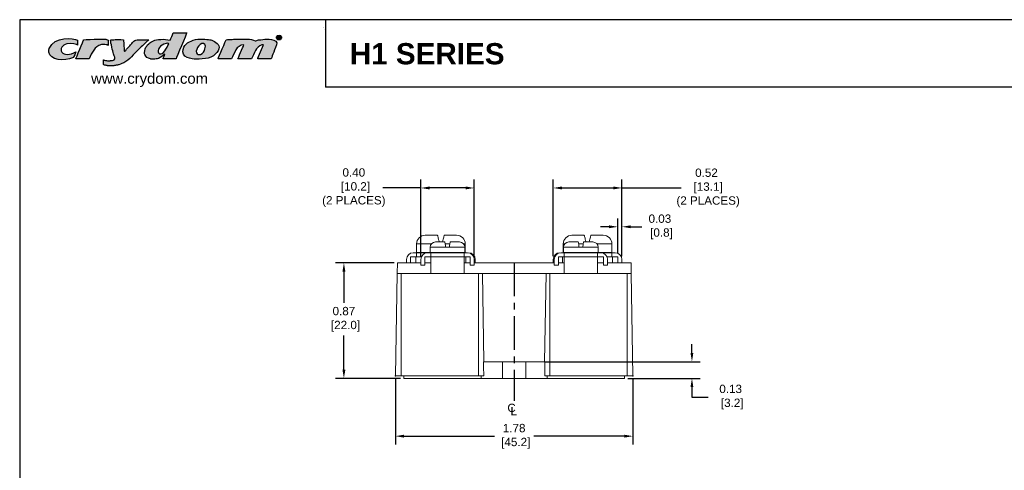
# Model space of a CAD drawing. Header units: inches. Extents: x -0.9 to 21.5, y 0.3 to 17.4.
# Tile 2 of 3: x -0.9 to 13.8, y 10.6 to 17.4. Entities that reach past the tile are written whole.
import ezdxf

# ---------------------------------------------------------------- set-up
doc = ezdxf.new("R2010")
doc.units = ezdxf.units.IN
doc.header["$MEASUREMENT"] = 0
doc.header["$PDSIZE"] = -1
doc.linetypes.add('CENTERX2', pattern=[0.8, 0.5, -0.1, 0.1, -0.1])
doc.layers.add('Layer 1', color=7, linetype='Continuous')
doc.layers.add('LAYER_1', color=179, linetype='Continuous')
doc.styles.get("Standard").update_dxf_attribs({"font": 'arial.ttf'})
doc.dimstyles.get("Standard").update_dxf_attribs({"dimtxt": 0.18, "dimasz": 0.18, "dimexe": 0.18, "dimexo": 0.0625, "dimgap": 0.09, "dimtad": 0, "dimtih": 1, "dimtoh": 1, "dimdec": 4, "dimzin": 0, "dimdsep": 46, "dimtxsty": 'Standard', "dimcen": 0.09, "dimadec": 0, "dimazin": 0, "dimtfac": 1, "dimtdec": 4, "dimtofl": 0, "dimtmove": 0, "dimatfit": 3, "dimfxl": 0, "dimtolj": 1, "dimtzin": 0, "dimarcsym": 0})

# ---------------------------------------------------------------- blocks, each defined once
blk = doc.blocks.new('*D16')
at = {"color": 0, "lineweight": -2}
for p, q in [((4.702, 11.97), (4.702, 10.993)), ((8.264, 11.97), (8.264, 10.993)), ((4.832, 11.118), (6.185, 11.118)), ((8.134, 11.118), (6.779, 11.118))]:
    blk.add_line(p, q, dxfattribs=at)
at = {"color": 0}
for points in [[(4.832, 11.14), (4.832, 11.096), (4.702, 11.118)], [(8.134, 11.14), (8.134, 11.096), (8.264, 11.118)]]:
    blk.add_solid(points, dxfattribs=at)
at = {"layer": 'Defpoints', "color": 0}
for p in [(4.702, 12.02), (8.264, 12.02), (8.264, 11.118)]:
    blk.add_point(p, dxfattribs=at)
at = {"color": 0, "insert": (6.482, 11.302), "char_height": 0.125, "attachment_point": 2}
blk.add_mtext('\\A1;1.78\\P [45.2]', dxfattribs=at)
blk = doc.blocks.new('*D17')
at = {"color": 0, "lineweight": -2}
for p, q in [((4.682, 13.714), (3.804, 13.714)), ((3.929, 13.584), (3.929, 13.115)), ((3.929, 12.114), (3.929, 12.626)), ((4.779, 11.984), (3.804, 11.984))]:
    blk.add_line(p, q, dxfattribs=at)
at = {"color": 0}
for points in [[(3.907, 13.584), (3.951, 13.584), (3.929, 13.714)], [(3.907, 12.114), (3.951, 12.114), (3.929, 11.984)]]:
    blk.add_solid(points, dxfattribs=at)
at = {"layer": 'Defpoints', "color": 0}
for p in [(4.732, 13.714), (3.929, 11.984), (4.829, 11.984)]:
    blk.add_point(p, dxfattribs=at)
at = {"color": 0, "insert": (3.929, 13.055), "char_height": 0.125, "attachment_point": 2}
blk.add_mtext('\\A1;0.87\\P [22.0]', dxfattribs=at)
blk = doc.blocks.new('SW_SYMBOL_MOD_CL')
at = {"color": 0, "char_height": 30.5, "attachment_point": 5}
for s, insert in [('C', (15.7, 23.6)), ('L', (23.6, 11.8))]:
    blk.add_mtext(s, dxfattribs=dict(at, insert=insert))
blk = doc.blocks.new('block 4')
at = {"layer": 'Layer 1', "color": 7, "lineweight": 25}
blk.add_lwpolyline([(0.1875, -8.3125), (10.8125, -8.3125), (10.8125, -0.1875), (0.1875, -0.1875), (0.1875, -8.3125)], dxfattribs=at)
blk = doc.blocks.new('block 5')
at = {"layer": 'Layer 1', "color": 7, "lineweight": 25}
blk.add_lwpolyline([(10.8125, -0.6671), (2.3666, -0.6671)], dxfattribs=at)
blk = doc.blocks.new('block 11')
at = {"layer": 'Layer 1', "color": 7, "lineweight": 25}
blk.add_lwpolyline([(2.3666, -0.1935), (2.3666, -0.6671)], dxfattribs=at)
blk = doc.blocks.new('block 3')
at = {"layer": 'Layer 1'}
for name in ['block 4', 'block 11', 'block 5']:
    blk.add_blockref(name, (0, 0), dxfattribs=at)
blk = doc.blocks.new('block 12')
at = {"layer": 'Layer 1', "color": 7, "insert": (2.5391, -0.5074), "char_height": 0.151111, "attachment_point": 7}
blk.add_mtext('{\\fArial|b1|i0|c0|p34;H1 SERIES}', dxfattribs=at)
blk = doc.blocks.new('block 14')
at = {"layer": 'Layer 1', "color": 7, "insert": (0.6962, -0.6666), "char_height": 0.075556, "attachment_point": 7}
blk.add_mtext('\\fArial|b0|i0|c0|p34;\\W1;www.crydom.com', dxfattribs=at)

msp = doc.modelspace()

# ---------------------------------------------------------------- hatches: boundary and pattern name
at = {"layer": 'LAYER_1'}
h = msp.add_hatch(color=1, dxfattribs=at)
edge = h.paths.add_edge_path(flags=0)
edge.add_spline(control_points=[(1.072, 17.043), (1.12, 17.066), (1.241, 17.073), (1.322, 17.052)], knot_values=[10, 10, 10, 10, 11, 11, 11, 11], weights=[1, 1, 1, 1], degree=3, periodic=0)
edge.add_spline(control_points=[(1.322, 17.052), (1.343, 17.083), (1.353, 17.125), (1.369, 17.161)], knot_values=[11, 11, 11, 11, 12, 12, 12, 12], weights=[1, 1, 1, 1], degree=3, periodic=0)
edge.add_spline(control_points=[(1.369, 17.161), (1.437, 17.161), (1.505, 17.161), (1.573, 17.161)], knot_values=[0, 0, 0, 0, 1, 1, 1, 1], weights=[1, 1, 1, 1], degree=3, periodic=0)
edge.add_spline(control_points=[(1.573, 17.161), (1.57, 17.147), (1.418, 16.79), (1.412, 16.772)], knot_values=[1, 1, 1, 1, 2, 2, 2, 2], weights=[1, 1, 1, 1], degree=3, periodic=0)
edge.add_spline(control_points=[(1.412, 16.772), (1.347, 16.772), (1.282, 16.772), (1.217, 16.772)], knot_values=[2, 2, 2, 2, 3, 3, 3, 3], weights=[1, 1, 1, 1], degree=3, periodic=0)
edge.add_spline(control_points=[(1.217, 16.772), (1.218, 16.781), (1.239, 16.824), (1.243, 16.841)], knot_values=[3, 3, 3, 3, 4, 4, 4, 4], weights=[1, 1, 1, 1], degree=3, periodic=0)
edge.add_spline(control_points=[(1.243, 16.841), (1.218, 16.823), (1.185, 16.793), (1.148, 16.779)], knot_values=[4, 4, 4, 4, 5, 5, 5, 5], weights=[1, 1, 1, 1], degree=3, periodic=0)
edge.add_spline(control_points=[(1.148, 16.779), (1.144, 16.779), (1.123, 16.769), (1.096, 16.767)], knot_values=[5, 5, 5, 5, 6, 6, 6, 6], weights=[1, 1, 1, 1], degree=3, periodic=0)
edge.add_spline(control_points=[(1.096, 16.767), (1.07, 16.765), (1.028, 16.77), (1.027, 16.77)], knot_values=[6, 6, 6, 6, 7, 7, 7, 7], weights=[1, 1, 1, 1], degree=3, periodic=0)
edge.add_spline(control_points=[(1.027, 16.77), (0.988, 16.78), (0.958, 16.8), (0.944, 16.836)], knot_values=[7, 7, 7, 7, 8, 8, 8, 8], weights=[1, 1, 1, 1], degree=3, periodic=0)
edge.add_spline(control_points=[(0.944, 16.836), (0.94, 16.848), (0.936, 16.881), (0.949, 16.924)], knot_values=[8, 8, 8, 8, 9, 9, 9, 9], weights=[1, 1, 1, 1], degree=3, periodic=0)
edge.add_spline(control_points=[(0.949, 16.924), (0.973, 16.98), (1.025, 17.02), (1.072, 17.043)], knot_values=[9, 9, 9, 9, 10, 10, 10, 10], weights=[1, 1, 1, 1], degree=3, periodic=0)
edge = h.paths.add_edge_path(flags=0)
edge.add_spline(control_points=[(1.303, 16.998), (1.3, 17), (1.284, 17.016), (1.227, 16.993)], knot_values=[0, 0, 0, 0, 1, 1, 1, 1], weights=[1, 1, 1, 1], degree=3, periodic=0)
edge.add_spline(control_points=[(1.227, 16.993), (1.155, 16.962), (1.114, 16.871), (1.165, 16.848)], knot_values=[1, 1, 1, 1, 2, 2, 2, 2], weights=[1, 1, 1, 1], degree=3, periodic=0)
edge.add_spline(control_points=[(1.165, 16.848), (1.216, 16.825), (1.275, 16.934), (1.303, 16.998)], knot_values=[2, 2, 2, 2, 3, 3, 3, 3], weights=[1, 1, 1, 1], degree=3, periodic=0)
h = msp.add_hatch(color=1, dxfattribs=at)
edge = h.paths.add_edge_path(flags=0)
edge.add_spline(control_points=[(-0.496, 16.874), (-0.499, 16.901), (-0.489, 16.926), (-0.489, 16.926)], knot_values=[6, 6, 6, 6, 7, 7, 7, 7], weights=[1, 1, 1, 1], degree=3, periodic=0)
edge.add_spline(control_points=[(-0.489, 16.926), (-0.41, 17.12), (-0.128, 17.078), (-0.064, 17.052)], knot_values=[7, 7, 7, 7, 8, 8, 8, 8], weights=[1, 1, 1, 1], degree=3, periodic=0)
edge.add_spline(control_points=[(-0.064, 17.052), (-0.064, 17.028), (-0.064, 17.003), (-0.064, 16.979)], knot_values=[0, 0, 0, 0, 1, 1, 1, 1], weights=[1, 1, 1, 1], degree=3, periodic=0)
edge.add_spline(control_points=[(-0.064, 16.979), (-0.073, 16.982), (-0.155, 17.017), (-0.224, 16.996)], knot_values=[1, 1, 1, 1, 2, 2, 2, 2], weights=[1, 1, 1, 1], degree=3, periodic=0)
edge.add_spline(control_points=[(-0.224, 16.996), (-0.296, 16.975), (-0.33, 16.921), (-0.3, 16.872)], knot_values=[2, 2, 2, 2, 3, 3, 3, 3], weights=[1, 1, 1, 1], degree=3, periodic=0)
edge.add_spline(control_points=[(-0.3, 16.872), (-0.272, 16.826), (-0.178, 16.826), (-0.09, 16.879)], knot_values=[3, 3, 3, 3, 4, 4, 4, 4], weights=[1, 1, 1, 1], degree=3, periodic=0)
edge.add_spline(control_points=[(-0.09, 16.879), (-0.092, 16.868), (-0.123, 16.799), (-0.128, 16.791)], knot_values=[4, 4, 4, 4, 5, 5, 5, 5], weights=[1, 1, 1, 1], degree=3, periodic=0)
edge.add_spline(control_points=[(-0.128, 16.791), (-0.268, 16.731), (-0.477, 16.749), (-0.496, 16.874)], knot_values=[5, 5, 5, 5, 6, 6, 6, 6], weights=[1, 1, 1, 1], degree=3, periodic=0)
h = msp.add_hatch(color=1, dxfattribs=at)
edge = h.paths.add_edge_path(flags=0)
edge.add_spline(control_points=[(-0.09, 16.772), (-0.089, 16.781), (0.023, 17.048), (0.028, 17.059)], knot_values=[7, 7, 7, 7, 8, 8, 8, 8], weights=[1, 1, 1, 1], degree=3, periodic=0)
edge.add_spline(control_points=[(0.028, 17.059), (0.041, 17.061), (0.213, 17.066), (0.214, 17.066)], knot_values=[8, 8, 8, 8, 9, 9, 9, 9], weights=[1, 1, 1, 1], degree=3, periodic=0)
edge.add_spline(control_points=[(0.214, 17.066), (0.274, 17.063), (0.354, 17.077), (0.394, 17.052)], knot_values=[0, 0, 0, 0, 1, 1, 1, 1], weights=[1, 1, 1, 1], degree=3, periodic=0)
edge.add_spline(control_points=[(0.394, 17.052), (0.394, 17.051), (0.394, 17.051), (0.394, 17.05), (0.394, 17.025), (0.394, 16.999), (0.394, 16.974)], knot_values=[1, 1, 1, 1, 2, 2, 2, 3, 3, 3, 3], weights=[1, 1, 1, 1, 1, 1, 1], degree=3, periodic=0)
edge.add_spline(control_points=[(0.394, 16.974), (0.382, 16.982), (0.344, 16.988), (0.325, 16.988)], knot_values=[3, 3, 3, 3, 4, 4, 4, 4], weights=[1, 1, 1, 1], degree=3, periodic=0)
edge.add_spline(control_points=[(0.325, 16.988), (0.324, 16.988), (0.293, 16.986), (0.292, 16.986)], knot_values=[4, 4, 4, 4, 5, 5, 5, 5], weights=[1, 1, 1, 1], degree=3, periodic=0)
edge.add_spline(control_points=[(0.292, 16.986), (0.188, 16.957), (0.151, 16.862), (0.109, 16.772)], knot_values=[5, 5, 5, 5, 6, 6, 6, 6], weights=[1, 1, 1, 1], degree=3, periodic=0)
edge.add_spline(control_points=[(0.109, 16.772), (0.043, 16.772), (-0.024, 16.772), (-0.09, 16.772)], knot_values=[6, 6, 6, 6, 7, 7, 7, 7], weights=[1, 1, 1, 1], degree=3, periodic=0)
h = msp.add_hatch(color=1, dxfattribs=at)
edge = h.paths.add_edge_path(flags=0)
edge.add_spline(control_points=[(1.003, 17.059), (0.932, 16.987), (0.902, 16.96), (0.793, 16.861), (0.698, 16.74), (0.553, 16.682), (0.552, 16.682), (0.512, 16.675), (0.493, 16.67), (0.493, 16.67), (0.468, 16.668), (0.467, 16.668), (0.445, 16.668), (0.423, 16.668), (0.401, 16.668), (0.4, 16.668), (0.373, 16.67), (0.372, 16.67), (0.356, 16.675), (0.337, 16.677), (0.323, 16.684), (0.323, 16.709), (0.323, 16.733), (0.323, 16.758), (0.327, 16.757), (0.329, 16.753), (0.335, 16.753), (0.335, 16.753), (0.372, 16.744), (0.394, 16.744), (0.395, 16.744), (0.414, 16.744), (0.415, 16.744), (0.428, 16.744), (0.452, 16.748), (0.453, 16.748), (0.49, 16.749), (0.5, 16.79), (0.482, 16.82), (0.456, 16.909), (0.427, 17.054), (0.427, 17.059), (0.492, 17.058), (0.563, 17.062), (0.624, 17.057)], knot_values=[0, 0, 0, 0, 1, 2, 3, 4, 5, 6, 7, 8, 9, 10, 11, 12, 13, 14, 15, 16, 17, 18, 19, 20, 21, 22, 23, 24, 25, 26, 27, 28, 29, 30, 31, 32, 33, 34, 35, 36, 37, 38, 39, 40, 41, 42, 42, 42, 42], weights=[1, 1, 1, 1, 1, 1, 1, 1, 1, 1, 1, 1, 1, 1, 1, 1, 1, 1, 1, 1, 1, 1, 1, 1, 1, 1, 1, 1, 1, 1, 1, 1, 1, 1, 1, 1, 1, 1, 1, 1, 1, 1, 1, 1, 1], degree=3, periodic=0)
edge.add_spline(control_points=[(0.624, 17.057), (0.624, 17.056), (0.636, 16.888), (0.636, 16.881), (0.654, 16.887), (0.664, 16.907), (0.676, 16.922), (0.717, 16.968), (0.759, 17.015), (0.8, 17.059), (0.866, 17.059), (1.003, 17.059)], knot_values=[0, 0, 0, 0, 1, 2, 3, 4, 5, 6, 7, 8, 9, 9, 9, 9], weights=[1, 1, 1, 1, 1, 1, 1, 1, 1, 1, 1, 1], degree=3, periodic=0)
h = msp.add_hatch(color=1, dxfattribs=at)
edge = h.paths.add_edge_path(flags=0)
edge.add_spline(control_points=[(1.514, 16.877), (1.515, 16.984), (1.59, 17.02), (1.67, 17.05)], knot_values=[4, 4, 4, 4, 5, 5, 5, 5], weights=[1, 1, 1, 1], degree=3, periodic=0)
edge.add_spline(control_points=[(1.67, 17.05), (1.751, 17.08), (1.882, 17.064), (1.917, 17.059)], knot_values=[5, 5, 5, 5, 6, 6, 6, 6], weights=[1, 1, 1, 1], degree=3, periodic=0)
edge.add_spline(control_points=[(1.917, 17.059), (1.953, 17.054), (2.031, 17.021), (2.053, 16.967)], knot_values=[0, 0, 0, 0, 1, 1, 1, 1], weights=[1, 1, 1, 1], degree=3, periodic=0)
edge.add_spline(control_points=[(2.053, 16.967), (2.074, 16.913), (2.009, 16.812), (1.896, 16.782)], knot_values=[1, 1, 1, 1, 2, 2, 2, 2], weights=[1, 1, 1, 1], degree=3, periodic=0)
edge.add_spline(control_points=[(1.896, 16.782), (1.846, 16.771), (1.765, 16.765), (1.718, 16.765)], knot_values=[2, 2, 2, 2, 3, 3, 3, 3], weights=[1, 1, 1, 1], degree=3, periodic=0)
edge.add_spline(control_points=[(1.718, 16.765), (1.717, 16.765), (1.512, 16.769), (1.514, 16.877)], knot_values=[3, 3, 3, 3, 4, 4, 4, 4], weights=[1, 1, 1, 1], degree=3, periodic=0)
edge = h.paths.add_edge_path(flags=0)
edge.add_spline(control_points=[(1.742, 16.839), (1.754, 16.835), (1.769, 16.837), (1.777, 16.839)], knot_values=[2, 2, 2, 2, 3, 3, 3, 3], weights=[1, 1, 1, 1], degree=3, periodic=0)
edge.add_spline(control_points=[(1.777, 16.839), (1.818, 16.849), (1.835, 16.884), (1.846, 16.924)], knot_values=[3, 3, 3, 3, 4, 4, 4, 4], weights=[1, 1, 1, 1], degree=3, periodic=0)
edge.add_spline(control_points=[(1.846, 16.924), (1.851, 16.945), (1.856, 16.976), (1.844, 16.988)], knot_values=[4, 4, 4, 4, 5, 5, 5, 5], weights=[1, 1, 1, 1], degree=3, periodic=0)
edge.add_spline(control_points=[(1.844, 16.988), (1.786, 17.044), (1.701, 16.919), (1.718, 16.86)], knot_values=[0, 0, 0, 0, 1, 1, 1, 1], weights=[1, 1, 1, 1], degree=3, periodic=0)
edge.add_spline(control_points=[(1.718, 16.86), (1.721, 16.85), (1.731, 16.841), (1.742, 16.839)], knot_values=[1, 1, 1, 1, 2, 2, 2, 2], weights=[1, 1, 1, 1], degree=3, periodic=0)
h = msp.add_hatch(color=1, dxfattribs=at)
edge = h.paths.add_edge_path(flags=0)
edge.add_spline(control_points=[(2.195, 17.062), (2.213, 17.063), (2.253, 17.064), (2.254, 17.064)], knot_values=[15, 15, 15, 15, 16, 16, 16, 16], weights=[1, 1, 1, 1], degree=3, periodic=0)
edge.add_spline(control_points=[(2.254, 17.064), (2.277, 17.066), (2.327, 17.066), (2.328, 17.066)], knot_values=[16, 16, 16, 16, 17, 17, 17, 17], weights=[1, 1, 1, 1], degree=3, periodic=0)
edge.add_spline(control_points=[(2.328, 17.066), (2.422, 17.062), (2.54, 17.081), (2.598, 17.04)], knot_values=[0, 0, 0, 0, 1, 1, 1, 1], weights=[1, 1, 1, 1], degree=3, periodic=0)
edge.add_spline(control_points=[(2.598, 17.04), (2.613, 17.046), (2.631, 17.048), (2.646, 17.055)], knot_values=[1, 1, 1, 1, 2, 2, 2, 2], weights=[1, 1, 1, 1], degree=3, periodic=0)
edge.add_spline(control_points=[(2.646, 17.055), (2.647, 17.055), (2.71, 17.062), (2.741, 17.066)], knot_values=[2, 2, 2, 2, 3, 3, 3, 3], weights=[1, 1, 1, 1], degree=3, periodic=0)
edge.add_spline(control_points=[(2.741, 17.066), (2.742, 17.066), (2.958, 17.082), (2.919, 16.981)], knot_values=[3, 3, 3, 3, 4, 4, 4, 4], weights=[1, 1, 1, 1], degree=3, periodic=0)
edge.add_spline(control_points=[(2.919, 16.981), (2.88, 16.88), (2.843, 16.781), (2.838, 16.772)], knot_values=[4, 4, 4, 4, 5, 5, 5, 5], weights=[1, 1, 1, 1], degree=3, periodic=0)
edge.add_spline(control_points=[(2.838, 16.772), (2.771, 16.772), (2.704, 16.772), (2.636, 16.772)], knot_values=[5, 5, 5, 5, 6, 6, 6, 6], weights=[1, 1, 1, 1], degree=3, periodic=0)
edge.add_spline(control_points=[(2.636, 16.772), (2.637, 16.781), (2.722, 16.973), (2.724, 16.981)], knot_values=[6, 6, 6, 6, 7, 7, 7, 7], weights=[1, 1, 1, 1], degree=3, periodic=0)
edge.add_spline(control_points=[(2.724, 16.981), (2.721, 16.984), (2.701, 16.981), (2.7, 16.981)], knot_values=[7, 7, 7, 7, 8, 8, 8, 8], weights=[1, 1, 1, 1], degree=3, periodic=0)
edge.add_spline(control_points=[(2.7, 16.981), (2.604, 16.956), (2.59, 16.848), (2.544, 16.772)], knot_values=[8, 8, 8, 8, 9, 9, 9, 9], weights=[1, 1, 1, 1], degree=3, periodic=0)
edge.add_spline(control_points=[(2.544, 16.772), (2.476, 16.772), (2.408, 16.772), (2.34, 16.772)], knot_values=[9, 9, 9, 9, 10, 10, 10, 10], weights=[1, 1, 1, 1], degree=3, periodic=0)
edge.add_spline(control_points=[(2.34, 16.772), (2.341, 16.777), (2.413, 16.947), (2.43, 16.981)], knot_values=[10, 10, 10, 10, 11, 11, 11, 11], weights=[1, 1, 1, 1], degree=3, periodic=0)
edge.add_spline(control_points=[(2.43, 16.981), (2.309, 16.979), (2.293, 16.852), (2.242, 16.772)], knot_values=[11, 11, 11, 11, 12, 12, 12, 12], weights=[1, 1, 1, 1], degree=3, periodic=0)
edge.add_spline(control_points=[(2.242, 16.772), (2.176, 16.772), (2.109, 16.772), (2.043, 16.772)], knot_values=[12, 12, 12, 12, 13, 13, 13, 13], weights=[1, 1, 1, 1], degree=3, periodic=0)
edge.add_spline(control_points=[(2.043, 16.772), (2.052, 16.794), (2.161, 17.054), (2.164, 17.059)], knot_values=[13, 13, 13, 13, 14, 14, 14, 14], weights=[1, 1, 1, 1], degree=3, periodic=0)
edge.add_spline(control_points=[(2.164, 17.059), (2.173, 17.061), (2.194, 17.062), (2.195, 17.062)], knot_values=[14, 14, 14, 14, 15, 15, 15, 15], weights=[1, 1, 1, 1], degree=3, periodic=0)

# ---------------------------------------------------------------- linework, layer by layer
for p, q in [((5.083, 13.816), (5.083, 14.962)), ((5.883, 13.816), (5.883, 14.962)), ((7.068, 13.816), (7.068, 14.962)), ((8.098, 13.816), (8.098, 14.962)), ((5.083, 14.837), (4.514, 14.837)), ((5.753, 14.837), (5.213, 14.837)), ((7.198, 14.837), (7.968, 14.837)), ((8.098, 14.837), (8.986, 14.837)), ((8.036, 13.854), (8.036, 14.38)), ((8.098, 13.816), (8.098, 14.38)), ((7.906, 14.255), (7.776, 14.255)), ((8.228, 14.255), (8.396, 14.255)), ((9.148, 12.364), (9.148, 12.494)), ((6.943, 12.234), (8.178, 12.234)), ((8.189, 12.234), (9.273, 12.234)), ((8.187, 11.984), (9.273, 11.984)), ((9.148, 11.854), (9.148, 11.704)), ((9.148, 11.704), (9.389, 11.704))]:
    msp.add_line(p, q)
at = {"color": 7, "linetype": 'Continuous', "lineweight": 15}
for p, q in [((5.148, 14.128), (5.153, 14.128)), ((5.153, 14.128), (5.153, 14.128)), ((5.153, 14.128), (5.333, 14.128)), ((5.303, 14.028), (5.443, 14.028)), ((5.433, 14.128), (5.613, 14.128)), ((5.523, 14.028), (5.663, 14.028)), ((7.303, 14.028), (7.443, 14.028)), ((7.348, 14.128), (7.353, 14.128)), ((7.353, 14.128), (7.353, 14.128)), ((7.353, 14.128), (7.533, 14.128)), ((7.523, 14.028), (7.663, 14.028)), ((7.633, 14.128), (7.813, 14.128)), ((5.018, 13.998), (5.018, 13.87)), ((5.223, 13.948), (5.223, 13.87)), ((5.509, 13.948), (5.457, 13.948)), ((5.743, 13.87), (5.743, 13.948)), ((5.748, 13.87), (5.748, 13.998)), ((7.218, 13.998), (7.218, 13.87)), ((7.223, 13.948), (7.223, 13.87)), ((7.509, 13.948), (7.457, 13.948)), ((7.743, 13.87), (7.743, 13.948)), ((7.948, 13.87), (7.948, 13.998)), ((4.868, 13.714), (4.868, 13.766)), ((4.93, 13.804), (4.93, 13.714)), ((5.018, 13.804), (4.93, 13.804)), ((5.018, 13.866), (4.968, 13.866)), ((5.008, 13.804), (5.008, 13.714)), ((5.018, 13.87), (5.223, 13.87)), ((5.018, 13.804), (5.018, 13.866)), ((5.018, 13.866), (5.183, 13.866)), ((5.018, 13.804), (5.091, 13.804)), ((5.083, 13.679), (5.083, 13.766)), ((5.145, 13.804), (5.145, 13.679)), ((5.145, 13.804), (5.233, 13.804)), ((5.233, 13.866), (5.183, 13.866)), ((5.223, 13.87), (5.223, 13.866)), ((5.223, 13.87), (5.743, 13.87)), ((5.233, 13.804), (5.233, 13.866)), ((5.233, 13.866), (5.733, 13.866)), ((5.233, 13.804), (5.233, 13.554)), ((5.233, 13.804), (5.733, 13.804)), ((5.347, 13.87), (5.347, 13.866)), ((5.619, 13.866), (5.619, 13.87)), ((5.733, 13.804), (5.733, 13.866)), ((5.783, 13.866), (5.733, 13.866)), ((5.733, 13.554), (5.733, 13.804)), ((5.733, 13.804), (5.821, 13.804)), ((5.743, 13.87), (5.748, 13.87)), ((5.758, 13.714), (5.758, 13.804)), ((5.821, 13.679), (5.821, 13.804)), ((5.883, 13.679), (5.883, 13.766)), ((5.898, 13.714), (5.898, 13.766)), ((7.068, 13.714), (7.068, 13.766)), ((7.083, 13.679), (7.083, 13.766)), ((7.145, 13.804), (7.145, 13.679)), ((7.233, 13.804), (7.145, 13.804)), ((7.233, 13.866), (7.183, 13.866)), ((7.208, 13.804), (7.208, 13.714)), ((7.218, 13.87), (7.223, 13.87)), ((7.223, 13.87), (7.743, 13.87)), ((7.233, 13.804), (7.233, 13.866)), ((7.233, 13.866), (7.733, 13.866)), ((7.233, 13.804), (7.233, 13.554)), ((7.233, 13.804), (7.733, 13.804)), ((7.347, 13.87), (7.347, 13.866)), ((7.619, 13.866), (7.619, 13.87)), ((7.733, 13.804), (7.733, 13.866)), ((7.783, 13.866), (7.733, 13.866)), ((7.733, 13.554), (7.733, 13.804)), ((7.821, 13.804), (7.733, 13.804)), ((7.743, 13.866), (7.743, 13.87)), ((7.743, 13.87), (7.948, 13.87)), ((7.783, 13.866), (7.948, 13.866)), ((7.821, 13.679), (7.821, 13.804)), ((7.876, 13.804), (7.948, 13.804)), ((7.883, 13.679), (7.883, 13.766)), ((7.948, 13.804), (7.948, 13.866)), ((7.998, 13.866), (7.948, 13.866)), ((8.036, 13.804), (7.948, 13.804)), ((7.958, 13.714), (7.958, 13.804)), ((8.036, 13.714), (8.036, 13.804)), ((8.098, 13.714), (8.098, 13.766)), ((4.732, 13.714), (4.729, 13.554)), ((4.732, 13.714), (5.083, 13.714)), ((5.083, 13.679), (5.145, 13.679)), ((5.145, 13.714), (5.233, 13.714)), ((5.733, 13.714), (5.821, 13.714)), ((5.821, 13.679), (5.883, 13.679)), ((5.883, 13.714), (7.083, 13.714)), ((7.083, 13.679), (7.145, 13.679)), ((7.145, 13.714), (7.233, 13.714)), ((7.733, 13.714), (7.821, 13.714)), ((7.821, 13.679), (7.883, 13.679)), ((7.883, 13.714), (8.235, 13.714)), ((8.235, 13.714), (8.237, 13.554)), ((4.702, 12.02), (4.729, 13.554)), ((4.729, 13.554), (4.788, 13.554)), ((4.788, 12.02), (4.788, 13.554)), ((4.788, 13.554), (5.947, 13.554)), ((5.947, 12.02), (5.947, 13.554)), ((5.947, 13.554), (6.006, 13.554)), ((6.029, 12.234), (6.006, 13.554)), ((6.006, 13.554), (6.96, 13.554)), ((6.937, 12.234), (6.96, 13.554)), ((6.96, 13.554), (7.019, 13.554)), ((7.019, 12.02), (7.019, 13.554)), ((7.019, 13.554), (8.178, 13.554)), ((8.178, 12.02), (8.178, 13.554)), ((8.178, 13.554), (8.237, 13.554)), ((8.264, 12.02), (8.237, 13.554)), ((6.023, 12.234), (6.024, 12.234)), ((6.308, 12.234), (6.024, 12.234)), ((6.308, 11.984), (6.308, 12.234)), ((6.658, 12.234), (6.308, 12.234)), ((6.658, 11.984), (6.658, 12.234)), ((6.942, 12.234), (6.658, 12.234)), ((6.942, 12.234), (6.943, 12.234)), ((4.702, 12.02), (4.788, 12.02)), ((4.788, 12.02), (5.947, 12.02)), ((4.829, 11.984), (4.829, 12.02)), ((5.989, 11.984), (4.829, 11.984)), ((5.947, 12.02), (6.026, 12.02)), ((5.989, 11.984), (5.989, 12.02)), ((6.308, 11.984), (5.989, 11.984)), ((6.658, 11.984), (6.308, 11.984)), ((6.977, 11.984), (6.658, 11.984)), ((6.94, 12.02), (7.019, 12.02)), ((6.977, 11.984), (6.977, 12.02)), ((8.137, 11.984), (6.977, 11.984)), ((7.019, 12.02), (8.178, 12.02)), ((8.137, 11.984), (8.137, 12.02)), ((8.178, 12.02), (8.264, 12.02))]:
    msp.add_line(p, q, dxfattribs=at)
at = {"color": 8, "linetype": 'Continuous', "lineweight": 15}
for p, q in [((5.241, 13.998), (5.018, 13.998)), ((5.457, 13.948), (5.223, 13.948)), ((5.518, 13.998), (5.448, 13.998)), ((5.743, 13.948), (5.509, 13.948)), ((5.748, 13.998), (5.725, 13.998)), ((7.241, 13.998), (7.218, 13.998)), ((7.457, 13.948), (7.223, 13.948)), ((7.518, 13.998), (7.448, 13.998)), ((7.743, 13.948), (7.509, 13.948)), ((7.948, 13.998), (7.725, 13.998))]:
    msp.add_line(p, q, dxfattribs=at)
at = {"linetype": 'CENTERX2'}
msp.add_line((6.483, 13.714), (6.483, 11.647), dxfattribs=at)
at = {"color": 7, "linetype": 'Continuous', "lineweight": 15, "flags": 128}
for points in [[(5.613, 14.128), (5.613, 14.128)], [(7.813, 14.128), (7.813, 14.128)]]:
    msp.add_lwpolyline(points, dxfattribs=at)
at = {"color": 7, "linetype": 'Continuous', "lineweight": 15}
for centre, radius, start, end in [((5.148, 13.998), 0.13, 90, 180), ((5.303, 13.948), 0.08, 90, 180), ((5.618, 13.998), 0.13, 0, 90), ((5.663, 13.948), 0.08, 0, 90), ((7.348, 13.998), 0.13, 90, 180), ((7.303, 13.948), 0.08, 90, 180), ((7.663, 13.948), 0.08, 0, 90), ((7.818, 13.998), 0.13, 0, 90), ((4.968, 13.766), 0.1, 90, 180), ((5.183, 13.766), 0.1, 90, 180), ((5.783, 13.766), 0.1, 0, 90), ((5.798, 13.766), 0.1, 0, 90), ((7.168, 13.766), 0.1, 90, 180), ((7.183, 13.766), 0.1, 90, 180), ((7.783, 13.766), 0.1, 0, 90), ((7.998, 13.766), 0.1, 0, 90)]:
    msp.add_arc(centre, radius, start, end, dxfattribs=at)
for points, knots in [([(5.333, 14.128), (5.333, 14.128), (5.334, 14.126), (5.336, 14.116), (5.338, 14.109), (5.343, 14.091), (5.346, 14.08), (5.352, 14.055), (5.356, 14.042), (5.36, 14.028)], [0, 0, 0, 0, 0.25, 0.25, 0.5, 0.5, 0.75, 0.75, 1, 1, 1, 1]), ([(5.406, 14.028), (5.41, 14.042), (5.414, 14.055), (5.42, 14.08), (5.423, 14.091), (5.428, 14.109), (5.43, 14.116), (5.432, 14.126), (5.433, 14.128), (5.433, 14.128)], [0, 0, 0, 0, 0.25, 0.25, 0.5, 0.5, 0.75, 0.75, 1, 1, 1, 1]), ([(5.443, 14.028), (5.443, 14.028), (5.445, 14.019), (5.45, 13.99), (5.453, 13.969), (5.457, 13.948)], [0, 0, 0, 0, 0.5, 0.5, 1, 1, 1, 1]), ([(5.509, 13.948), (5.511, 13.959), (5.513, 13.969), (5.516, 13.989), (5.518, 13.997), (5.52, 14.012), (5.521, 14.018), (5.523, 14.026), (5.523, 14.028), (5.523, 14.028)], [0, 0, 0, 0, 0.25, 0.25, 0.5, 0.5, 0.75, 0.75, 1, 1, 1, 1]), ([(7.443, 14.028), (7.443, 14.028), (7.445, 14.019), (7.45, 13.99), (7.453, 13.969), (7.457, 13.948)], [0, 0, 0, 0, 0.5, 0.5, 1, 1, 1, 1]), ([(7.509, 13.948), (7.511, 13.959), (7.513, 13.969), (7.516, 13.989), (7.518, 13.997), (7.52, 14.012), (7.521, 14.018), (7.523, 14.026), (7.523, 14.028), (7.523, 14.028)], [0, 0, 0, 0, 0.25, 0.25, 0.5, 0.5, 0.75, 0.75, 1, 1, 1, 1]), ([(7.533, 14.128), (7.533, 14.128), (7.534, 14.126), (7.536, 14.116), (7.538, 14.109), (7.543, 14.091), (7.546, 14.08), (7.552, 14.055), (7.556, 14.042), (7.56, 14.028)], [0, 0, 0, 0, 0.25, 0.25, 0.5, 0.5, 0.75, 0.75, 1, 1, 1, 1]), ([(7.606, 14.028), (7.61, 14.042), (7.614, 14.055), (7.62, 14.08), (7.623, 14.091), (7.628, 14.109), (7.63, 14.116), (7.632, 14.126), (7.633, 14.128), (7.633, 14.128)], [0, 0, 0, 0, 0.25, 0.25, 0.5, 0.5, 0.75, 0.75, 1, 1, 1, 1]), ([(6.023, 12.234), (6.024, 12.18), (6.024, 12.126), (6.025, 12.072), (6.025, 12.055), (6.025, 12.037), (6.026, 12.02)], [0.0000002, 0.0000002, 0.0000002, 0.0000002, 0.002055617, 0.002055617, 0.002055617, 0.002718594, 0.002718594, 0.002718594, 0.002718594]), ([(6.94, 12.02), (6.941, 12.076), (6.942, 12.133), (6.942, 12.189), (6.943, 12.204), (6.943, 12.219), (6.943, 12.234)], [0.0000002, 0.0000002, 0.0000002, 0.0000002, 0.002148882, 0.002148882, 0.002148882, 0.002718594, 0.002718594, 0.002718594, 0.002718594])]:
    msp.add_open_spline(points, degree=3, knots=knots, dxfattribs=at)
for points in [[(5.613, 14.128), (5.613, 14.128), (5.613, 14.128), (5.613, 14.128)], [(7.813, 14.128), (7.813, 14.128), (7.813, 14.128), (7.813, 14.128)]]:
    msp.add_open_spline(points, degree=3, dxfattribs=at)
for p in [(4.702, 12.02), (8.264, 12.02)]:
    msp.add_point(p)
for points in [[(5.213, 14.859), (5.213, 14.815), (5.083, 14.837)], [(5.753, 14.859), (5.753, 14.815), (5.883, 14.837)], [(7.198, 14.859), (7.198, 14.815), (7.068, 14.837)], [(7.968, 14.859), (7.968, 14.815), (8.098, 14.837)], [(7.906, 14.277), (7.906, 14.234), (8.036, 14.255)], [(8.228, 14.277), (8.228, 14.234), (8.098, 14.255)], [(9.126, 12.364), (9.169, 12.364), (9.148, 12.234)], [(9.126, 11.854), (9.169, 11.854), (9.148, 11.984)]]:
    msp.add_solid(points)
at = {"layer": 'LAYER_1'}
for p, q in [((3.63, 17.236), (3.629, 17.236)), ((3.63, 17.243), (3.63, 17.243))]:
    msp.add_line(p, q, dxfattribs=at)
at = {"layer": 'LAYER_1', "color": 1}
for p, q in [((3.638, 17.207), (3.638, 17.207)), ((2.943, 17.073), (2.943, 17.108)), ((2.951, 17.073), (2.943, 17.073)), ((2.951, 17.103), (2.951, 17.093)), ((2.951, 17.093), (2.955, 17.093)), ((2.955, 17.087), (2.951, 17.087)), ((2.951, 17.087), (2.951, 17.073)), ((2.974, 17.073), (2.965, 17.073))]:
    msp.add_line(p, q, dxfattribs=at)
for points in [[(1.322, 17.052), (1.343, 17.083), (1.353, 17.125), (1.369, 17.161)], [(1.369, 17.161), (1.437, 17.161), (1.505, 17.161), (1.573, 17.161)], [(1.573, 17.161), (1.57, 17.147), (1.418, 16.79), (1.412, 16.772)], [(2.957, 17.127), (2.977, 17.127), (2.992, 17.111), (2.992, 17.092), (2.992, 17.072), (2.977, 17.056), (2.956, 17.056), (2.936, 17.056), (2.92, 17.072), (2.92, 17.092), (2.92, 17.111), (2.936, 17.127), (2.956, 17.127)], [(-0.489, 16.926), (-0.41, 17.12), (-0.128, 17.078), (-0.064, 17.052)], [(-0.224, 16.996), (-0.296, 16.975), (-0.33, 16.921), (-0.3, 16.872)], [(-0.064, 16.979), (-0.073, 16.982), (-0.155, 17.017), (-0.224, 16.996)], [(-0.09, 16.772), (-0.089, 16.781), (0.023, 17.048), (0.028, 17.059)], [(-0.064, 17.052), (-0.064, 17.028), (-0.064, 17.003), (-0.064, 16.979)], [(0.028, 17.059), (0.041, 17.061), (0.213, 17.066), (0.214, 17.066)], [(0.292, 16.986), (0.188, 16.957), (0.151, 16.862), (0.109, 16.772)], [(0.214, 17.066), (0.274, 17.063), (0.354, 17.077), (0.394, 17.052)], [(0.325, 16.988), (0.324, 16.988), (0.293, 16.986), (0.292, 16.986)], [(1.003, 17.059), (0.932, 16.987), (0.902, 16.96), (0.793, 16.861), (0.698, 16.74), (0.553, 16.682), (0.552, 16.682), (0.512, 16.675), (0.493, 16.67), (0.493, 16.67), (0.468, 16.668), (0.467, 16.668), (0.445, 16.668), (0.423, 16.668), (0.401, 16.668), (0.4, 16.668), (0.373, 16.67), (0.372, 16.67), (0.356, 16.675), (0.337, 16.677), (0.323, 16.684), (0.323, 16.709), (0.323, 16.733), (0.323, 16.758), (0.327, 16.757), (0.329, 16.753), (0.335, 16.753), (0.335, 16.753), (0.372, 16.744), (0.394, 16.744), (0.395, 16.744), (0.414, 16.744), (0.415, 16.744), (0.428, 16.744), (0.452, 16.748), (0.453, 16.748), (0.49, 16.749), (0.5, 16.79), (0.482, 16.82), (0.456, 16.909), (0.427, 17.054), (0.427, 17.059), (0.492, 17.058), (0.563, 17.062), (0.624, 17.057)], [(0.394, 16.974), (0.382, 16.982), (0.344, 16.988), (0.325, 16.988)], [(0.624, 17.057), (0.624, 17.056), (0.636, 16.888), (0.636, 16.881), (0.654, 16.887), (0.664, 16.907), (0.676, 16.922), (0.717, 16.968), (0.759, 17.015), (0.8, 17.059), (0.866, 17.059), (1.003, 17.059)], [(0.949, 16.924), (0.973, 16.98), (1.025, 17.02), (1.072, 17.043)], [(1.072, 17.043), (1.12, 17.066), (1.241, 17.073), (1.322, 17.052)], [(1.227, 16.993), (1.155, 16.962), (1.114, 16.871), (1.165, 16.848)], [(1.165, 16.848), (1.216, 16.825), (1.275, 16.934), (1.303, 16.998)], [(1.303, 16.998), (1.3, 17), (1.284, 17.016), (1.227, 16.993)], [(1.514, 16.877), (1.515, 16.984), (1.59, 17.02), (1.67, 17.05)], [(1.67, 17.05), (1.751, 17.08), (1.882, 17.064), (1.917, 17.059)], [(1.844, 16.988), (1.786, 17.044), (1.701, 16.919), (1.718, 16.86)], [(1.846, 16.924), (1.851, 16.945), (1.856, 16.976), (1.844, 16.988)], [(1.917, 17.059), (1.953, 17.054), (2.031, 17.021), (2.053, 16.967)], [(2.043, 16.772), (2.052, 16.794), (2.161, 17.054), (2.164, 17.059)], [(2.164, 17.059), (2.173, 17.061), (2.194, 17.062), (2.195, 17.062)], [(2.195, 17.062), (2.213, 17.063), (2.253, 17.064), (2.254, 17.064)], [(2.43, 16.981), (2.309, 16.979), (2.293, 16.852), (2.242, 16.772)], [(2.254, 17.064), (2.277, 17.066), (2.327, 17.066), (2.328, 17.066)], [(2.328, 17.066), (2.422, 17.062), (2.54, 17.081), (2.598, 17.04)], [(2.34, 16.772), (2.341, 16.777), (2.413, 16.947), (2.43, 16.981)], [(2.7, 16.981), (2.604, 16.956), (2.59, 16.848), (2.544, 16.772)], [(2.598, 17.04), (2.613, 17.046), (2.631, 17.048), (2.646, 17.055)], [(2.636, 16.772), (2.637, 16.781), (2.722, 16.973), (2.724, 16.981)], [(2.646, 17.055), (2.647, 17.055), (2.71, 17.062), (2.741, 17.066)], [(2.724, 16.981), (2.721, 16.984), (2.701, 16.981), (2.7, 16.981)], [(2.741, 17.066), (2.742, 17.066), (2.958, 17.082), (2.919, 16.981)], [(2.919, 16.981), (2.88, 16.88), (2.843, 16.781), (2.838, 16.772)], [(2.956, 17.12), (2.941, 17.12), (2.929, 17.107), (2.929, 17.092), (2.929, 17.076), (2.941, 17.063), (2.957, 17.063), (2.972, 17.063), (2.983, 17.076), (2.983, 17.092), (2.983, 17.107), (2.972, 17.12), (2.956, 17.12)], [(2.943, 17.108), (2.946, 17.109), (2.95, 17.11), (2.956, 17.11), (2.963, 17.11), (2.966, 17.108), (2.968, 17.107), (2.97, 17.105), (2.972, 17.102), (2.972, 17.099), (2.972, 17.095), (2.969, 17.092), (2.965, 17.091)], [(2.955, 17.093), (2.959, 17.093), (2.963, 17.095), (2.963, 17.098), (2.963, 17.101), (2.961, 17.104), (2.956, 17.104), (2.953, 17.104), (2.952, 17.103), (2.951, 17.103)], [(2.965, 17.073), (2.964, 17.075), (2.963, 17.078), (2.962, 17.082), (2.961, 17.086), (2.959, 17.087), (2.955, 17.087)], [(2.965, 17.091), (2.968, 17.089), (2.97, 17.087), (2.971, 17.082), (2.972, 17.077), (2.973, 17.074), (2.974, 17.073)], [(-0.496, 16.874), (-0.499, 16.901), (-0.489, 16.926), (-0.489, 16.926)], [(-0.128, 16.791), (-0.268, 16.731), (-0.477, 16.749), (-0.496, 16.874)], [(-0.3, 16.872), (-0.272, 16.826), (-0.178, 16.826), (-0.09, 16.879)], [(-0.09, 16.879), (-0.092, 16.868), (-0.123, 16.799), (-0.128, 16.791)], [(0.944, 16.836), (0.94, 16.848), (0.936, 16.881), (0.949, 16.924)], [(1.027, 16.77), (0.988, 16.78), (0.958, 16.8), (0.944, 16.836)], [(1.243, 16.841), (1.218, 16.823), (1.185, 16.793), (1.148, 16.779)], [(1.217, 16.772), (1.218, 16.781), (1.239, 16.824), (1.243, 16.841)], [(1.718, 16.765), (1.717, 16.765), (1.512, 16.769), (1.514, 16.877)], [(1.718, 16.86), (1.721, 16.85), (1.731, 16.841), (1.742, 16.839)], [(1.742, 16.839), (1.754, 16.835), (1.769, 16.837), (1.777, 16.839)], [(1.777, 16.839), (1.818, 16.849), (1.835, 16.884), (1.846, 16.924)], [(2.053, 16.967), (2.074, 16.913), (2.009, 16.812), (1.896, 16.782)], [(0.109, 16.772), (0.043, 16.772), (-0.024, 16.772), (-0.09, 16.772)], [(1.096, 16.767), (1.07, 16.765), (1.028, 16.77), (1.027, 16.77)], [(1.148, 16.779), (1.144, 16.779), (1.123, 16.769), (1.096, 16.767)], [(1.412, 16.772), (1.347, 16.772), (1.282, 16.772), (1.217, 16.772)], [(1.896, 16.782), (1.846, 16.771), (1.765, 16.765), (1.718, 16.765)], [(2.242, 16.772), (2.176, 16.772), (2.109, 16.772), (2.043, 16.772)], [(2.544, 16.772), (2.476, 16.772), (2.408, 16.772), (2.34, 16.772)], [(2.838, 16.772), (2.771, 16.772), (2.704, 16.772), (2.636, 16.772)]]:
    msp.add_open_spline(points, degree=3, dxfattribs=at)
msp.add_open_spline([(0.394, 17.052), (0.394, 17.051), (0.394, 17.051), (0.394, 17.05), (0.394, 17.025), (0.394, 16.999), (0.394, 16.974)], degree=3, knots=[1, 1, 1, 1, 2, 2, 2, 3, 3, 3, 3], dxfattribs=at)

# ---------------------------------------------------------------- block references
at = {"xscale": 0.004092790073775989, "yscale": 0.004092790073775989, "zscale": 0.004092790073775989}
msp.add_blockref('SW_SYMBOL_MOD_CL', (6.379, 11.444), dxfattribs=at)
at = {"layer": 'Layer 1', "xscale": 2.104718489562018, "yscale": 2.104718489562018, "zscale": 2.104718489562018}
for name in ['block 3', 'block 12', 'block 14']:
    msp.add_blockref(name, (-1.327, 17.753), dxfattribs=at)

# ---------------------------------------------------------------- texts
at = {"char_height": 0.125, "attachment_point": 2}
for s, insert in [('\\A1;0.40\\P [10.2]\\P(2 PLACES)', (4.078, 15.132)), ('\\A1;0.52\\P [13.1]\\P (2 PLACES)', (9.366, 15.128)), ('\\A1;0.03\\P [0.8]', (8.667, 14.44)), ('\\A1;0.13\\P [3.2]', (9.728, 11.889))]:
    msp.add_mtext(s, dxfattribs=dict(at, insert=insert))

# ---------------------------------------------------------------- dimensions: what is measured, and where the dimension line sits
dim = msp.add_linear_dim(base=(3.928890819, 11.984008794), p1=(4.73151895, 13.714008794), p2=(4.828763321, 11.984008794), angle=90, dimstyle='Standard', override={"dimtxt": 0.125, "dimasz": 0.13, "dimexe": 0.125, "dimexo": 0.05, "dimgap": 0.06, "dimtad": 1, "dimdec": 2, "dimlfac": 0.5, "dimpost": '\\X', "dimadec": 2, "dimtdec": 2, "dimtix": 1, "dimtmove": 2})
dim.commit()
dim.dimension.update_dxf_attribs({"geometry": '*D17', "text_midpoint": (3.928890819, 12.870348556), "dimtype": 160})
dim = msp.add_linear_dim(base=(8.264, 11.118), p1=(4.702, 12.02), p2=(8.264, 12.02), dimstyle='Standard', override={"dimtxt": 0.125, "dimasz": 0.13, "dimexe": 0.125, "dimexo": 0.05, "dimgap": 0.06, "dimtad": 1, "dimdec": 2, "dimlfac": 0.5, "dimpost": '\\X', "dimadec": 2, "dimtdec": 2, "dimtix": 1, "dimtmove": 2})
dim.commit()
dim.dimension.update_dxf_attribs({"geometry": '*D16', "text_midpoint": (6.482, 11.118), "dimtype": 160})

doc.saveas('drawing.dxf')
